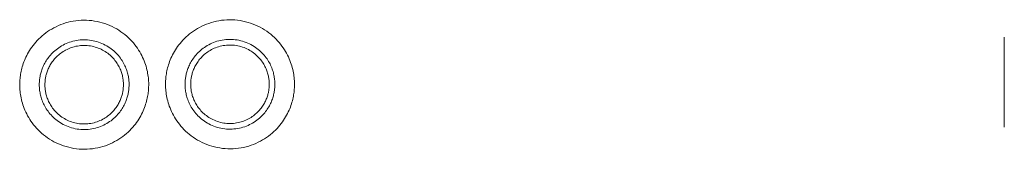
# Model space of a CAD drawing. Header units: centimetres. Extents: x -8.9 to 8.6, y 9.2 to 11.5.
import ezdxf

# ---------------------------------------------------------------- set-up
doc = ezdxf.new("R2010")
doc.units = ezdxf.units.CM
doc.header["$LTSCALE"] = 0.1
doc.layers.add('LUCIDO_1', color=1, linetype='Continuous', lineweight=20, true_color=0xff0000)
doc.layers.add('Nessuna', color=7, linetype='Continuous', lineweight=9)

# ---------------------------------------------------------------- blocks, each defined once
blk = doc.blocks.new('Group')
at = {"layer": 'Nessuna', "color": 5, "linetype": 'Continuous', "lineweight": 9, "transparency": 33554687}
for points in [[(-6.648, 10.277, -101.17), (-6.824, 7.983, -101.17), (-9.117, 8.16, -101.17), (-8.941, 10.453, -101.17), (-8.764, 12.747, -101.169), (-6.471, 12.57, -101.17), (-6.648, 10.277, -101.17)], [(-4.049, 10.284, -106.052), (-4.225, 7.991, -106.052), (-6.519, 8.168, -106.052), (-6.342, 10.461, -106.052), (-6.165, 12.754, -106.052), (-3.872, 12.577, -106.052), (-4.049, 10.284, -106.052)], [(-6.997, 10.304, -104.67), (-7.12, 8.708, -104.67), (-8.715, 8.831, -104.67), (-8.593, 10.427, -104.67), (-8.47, 12.022, -104.67), (-6.874, 11.899, -104.67), (-6.997, 10.304, -104.67)], [(-7.097, 10.311, -104.67), (-7.205, 8.916, -104.67), (-8.6, 9.023, -104.67), (-8.493, 10.419, -104.67), (-8.385, 11.815, -104.67), (-6.989, 11.707, -104.67), (-7.097, 10.311, -104.67)], [(-4.398, 10.311, -109.552), (-4.521, 8.716, -109.552), (-6.117, 8.839, -109.552), (-5.994, 10.434, -109.552), (-5.871, 12.03, -109.552), (-4.275, 11.907, -109.552), (-4.398, 10.311, -109.552)], [(-4.498, 10.319, -109.552), (-4.606, 8.923, -109.552), (-6.002, 9.031, -109.552), (-5.894, 10.427, -109.552), (-5.786, 11.822, -109.552), (-4.391, 11.715, -109.552), (-4.498, 10.319, -109.552)], [(8.608, 9.611, -103.188), (8.608, 9.611, -101.588), (8.603, 11.211, -101.588), (8.603, 11.211, -103.188), (8.603, 11.211, -104.788), (8.607, 9.611, -104.788), (8.608, 9.611, -103.188)]]:
    blk.add_rational_spline(points, [1, 0.333333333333, 0.333333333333, 1, 0.333333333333, 0.333333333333, 1], degree=3, knots=[0, 0, 0, 0, 0.5, 0.5, 0.5, 1, 1, 1, 1], dxfattribs=at)
blk = doc.blocks.new('Group-4')
at = {"layer": 'Nessuna', "color": 5, "transparency": 33554687}
blk.add_blockref('Group', (0, 0), dxfattribs=at)

msp = doc.modelspace()

# ---------------------------------------------------------------- block references
at = {"layer": 'LUCIDO_1', "color": 5, "true_color": 0x0000ff, "transparency": 33554687}
msp.add_blockref('Group-4', (0, 0), dxfattribs=at)

doc.saveas('drawing.dxf')
